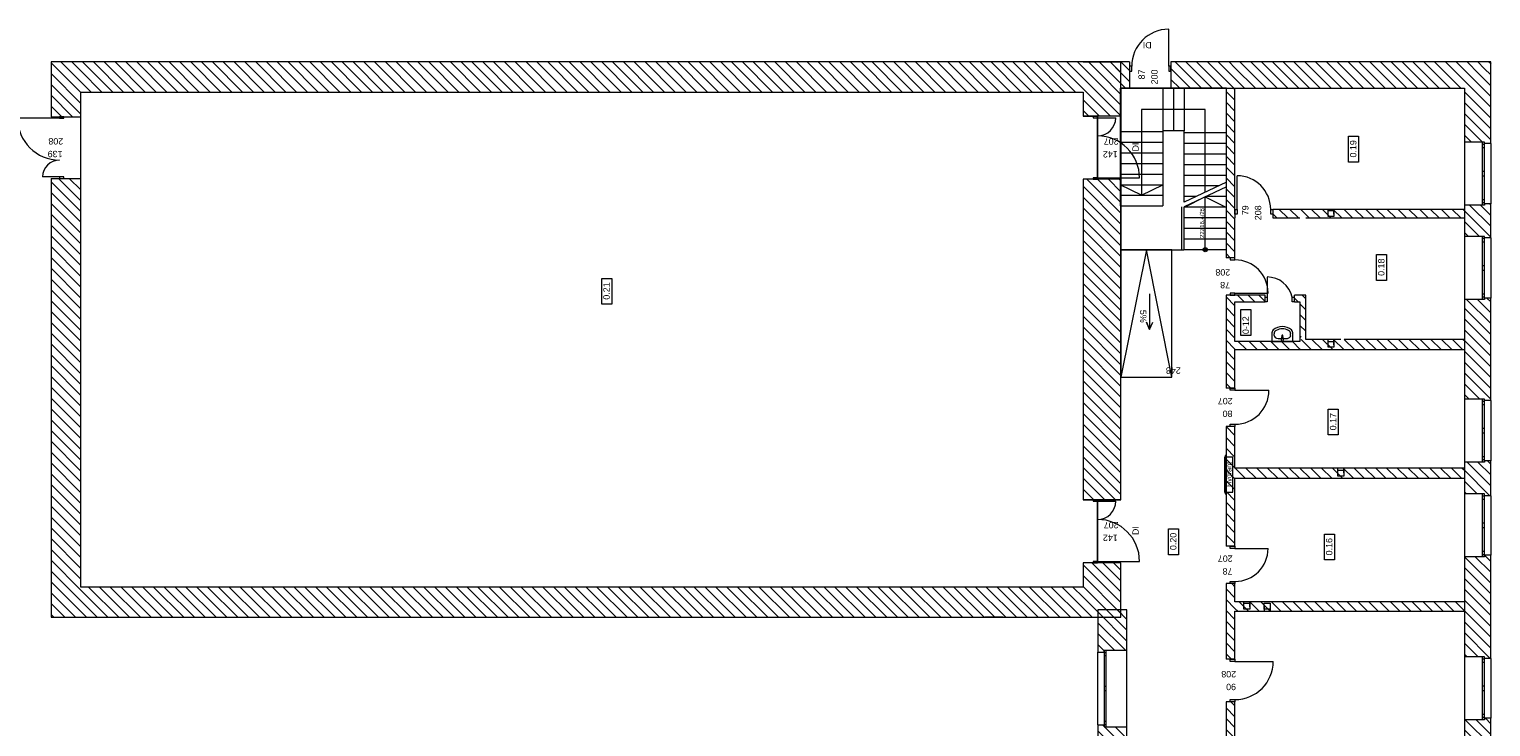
# Model space of a CAD drawing. Header units: millimetres. Extents: x -22315 to 39025, y -47720 to 770.
# Tile 28 of 28: x -514 to 33885, y -15650 to 770. Entities that reach past the tile are written whole.
import ezdxf

# ---------------------------------------------------------------- set-up
doc = ezdxf.new("R2010")
doc.units = ezdxf.units.MM
doc.layers.get('0').update_dxf_attribs({"lineweight": 9})
for name, color, linetype, lineweight in [('Nowe_2D - Ogólne_Nr_pióra__1', 7, 'Continuous', 9), ('Nowe_2D - Ogólne_Nr_pióra__6', 7, 'Continuous', 9), ('Nowe_830-G Teksty Etykiety_Nr_pióra__6', 7, 'Continuous', 9), ('poziom_1 (1)_4_0_Nr_pióra__1_Nr_pióra__7', 7, 'Continuous', 9), ('poziom_1 (1)_4_0_Nr_pióra__21_Nr_pióra__7', 7, 'Continuous', 9), ('poziom_1 (1)_4_0_Nr_pióra__81_Nr_pióra__4', 7, 'Continuous', 9), ('poziom_1 (1)_4_2D - Ogólne_Nr_pióra__19', 7, 'Continuous', 9), ('poziom_1 (1)_4_2D - Ogólne_Nr_pióra__1_Nr_pióra__7', 7, 'Continuous', 9), ('poziom_1 (1)_4_Drzwi ArchiCAD_Nr_pióra__27_Nr_pióra__7', 7, 'Continuous', 9), ('poziom_1 (1)_4_Drzwi ArchiCAD_Nr_pióra__81_Nr_pióra__4', 7, 'Continuous', 9), ('poziom_1 (1)_4_Konstrukcja - Schody', 7, 'Continuous', 9), ('poziom_1 (1)_4_Konstrukcja - Schody_Nr_pióra__81_Nr_pióra__4', 7, 'Continuous', 9), ('poziom_1 (1)_4_Konstrukcja - Stropy_Nr_pióra__81_Nr_pióra__4', 7, 'Continuous', 9), ('poziom_1 (1)_4_Konstrukcja - Ściany zew_Nr_pióra__107_Nr_pióra__10', 7, 'Continuous', 9), ('poziom_1 (1)_4_Konstrukcja - Ściany zew_Nr_pióra__27_Nr_pióra__7', 7, 'Continuous', 9), ('poziom_1 (1)_4_Metryczki pomieszczeń ArchiCADa_Nr_pióra__6_Nr_pióra__5', 7, 'Continuous', 9), ('poziom_1 (1)_4_Okna ArchiCADa_Nr_pióra__101_Nr_pióra__252', 7, 'Continuous', 9), ('poziom_1 (1)_4_Okna ArchiCADa_Nr_pióra__27_Nr_pióra__7', 7, 'Continuous', 9), ('poziom_1 (1)_4_Okna ArchiCADa_Nr_pióra__81_Nr_pióra__4', 7, 'Continuous', 9), ('poziom_1 (1)_4_Znaczniki drzwi ArchiCADa_Nr_pióra__7_Nr_pióra__7', 7, 'Continuous', 9)]:
    doc.layers.add(name, color=color, linetype=linetype, lineweight=lineweight)
doc.styles.add('GENERATED_STYLE_1', font='arial.ttf')
doc.styles.add('GENERATED_STYLE_5', font='arial.ttf')
pattern_1 = [(135, (37205, -40790), (127.2792, 127.2792), [])]
pattern_2 = [(135, (37205, -40740), (127.2792, 127.2792), [])]

msp = doc.modelspace()

# ---------------------------------------------------------------- hatches: boundary and pattern name
at = {"layer": 'poziom_1 (1)_4_2D - Ogólne_Nr_pióra__19', "linetype": 'ByBlock'}
for points in [[(25187, -3), (25175, -3), (25175, -617), (25187, -617)], [(24638, -13053), (24638, -13085), (25192, -13085), (25192, -12903), (25166, -12903), (25166, -13053)]]:
    msp.add_hatch(color=256, dxfattribs=at).paths.add_polyline_path(points)
at = {"layer": 'poziom_1 (1)_4_Konstrukcja - Schody', "linetype": 'ByBlock'}
msp.add_hatch(color=256, dxfattribs=at).paths.add_polyline_path([(27115, -4420), (27116, -4428), (27118, -4436), (27121, -4444), (27126, -4451), (27131, -4457), (27138, -4462), (27145, -4466), (27153, -4468), (27161, -4470), (27169, -4470), (27177, -4468), (27185, -4466), (27192, -4462), (27199, -4457), (27204, -4451), (27209, -4444), (27212, -4436), (27214, -4428), (27215, -4420), (27214, -4412), (27212, -4404), (27209, -4396), (27204, -4389), (27199, -4383), (27192, -4378), (27185, -4374), (27177, -4372), (27169, -4370), (27161, -4370), (27153, -4372), (27145, -4374), (27138, -4378), (27131, -4383), (27126, -4389), (27121, -4396), (27118, -4404), (27116, -4412)])
at = {"layer": 'poziom_1 (1)_4_Konstrukcja - Ściany zew_Nr_pióra__107_Nr_pióra__10', "linetype": 'ByBlock'}
h = msp.add_hatch(dxfattribs=at)
h.set_pattern_fill('BLOCZKI_CERAMICZNE_0004', color=256, angle=270, style=0, pattern_type=2)
h.set_pattern_definition(pattern_1)
h.paths.add_polyline_path([(0, -1290), (700, -1290), (700, 0), (0, 0)])
h = msp.add_hatch(dxfattribs=at)
h.set_pattern_fill('BLOCZKI_CERAMICZNE_0004', color=256, angle=270, style=0, pattern_type=2)
h.set_pattern_definition(pattern_1)
h.paths.add_polyline_path([(700, -710), (24290, -710), (24290, 0), (700, 0)])
h = msp.add_hatch(dxfattribs=at)
h.set_pattern_fill('BLOCZKI_CERAMICZNE_0004', color=256, angle=270, style=0, pattern_type=2)
h.set_pattern_definition(pattern_1)
h.paths.add_polyline_path([(24290, -1280), (25180, -1280), (25180, -620), (24290, 0)])
h = msp.add_hatch(dxfattribs=at)
h.set_pattern_fill('BLOCZKI_CERAMICZNE_0004', color=256, angle=270, style=0, pattern_type=2)
h.set_pattern_definition(pattern_1)
h.paths.add_polyline_path([(25180, -620), (25180, 0), (24290, 0)])
h = msp.add_hatch(dxfattribs=at)
h.set_pattern_fill('BLOCZKI_CERAMICZNE_0004', color=256, angle=270, style=0, pattern_type=2)
h.set_pattern_definition(pattern_1)
h.paths.add_polyline_path([(27865, -620), (33265, -620), (33885, 0), (27865, 0)])
h = msp.add_hatch(dxfattribs=at)
h.set_pattern_fill('BLOCZKI_CERAMICZNE_0004', color=256, angle=270, style=0, pattern_type=2)
h.set_pattern_definition(pattern_1)
h.paths.add_polyline_path([(33885, -1920), (33885, 0), (33265, -620), (33265, -1890), (33735, -1890), (33735, -1920)])
h = msp.add_hatch(dxfattribs=at)
h.set_pattern_fill('BLOCZKI_CERAMICZNE_0004', color=256, angle=270, style=0, pattern_type=2)
h.set_pattern_definition(pattern_1)
h.paths.add_polyline_path([(25180, -620), (25385, -620), (25385, 0), (24290, 0)])
h = msp.add_hatch(dxfattribs=at)
h.set_pattern_fill('BLOCZKI_CERAMICZNE_0004', color=256, angle=270, style=0, pattern_type=2)
h.set_pattern_definition(pattern_1)
h.paths.add_polyline_path([(26355, -620), (27865, -620), (27865, 0), (26355, 0)])
h = msp.add_hatch(dxfattribs=at)
h.set_pattern_fill('BLOCZKI_CERAMICZNE_0004', color=256, angle=270, style=0, pattern_type=2)
h.set_pattern_definition(pattern_1)
h.paths.add_polyline_path([(27655, -4610), (27865, -4610), (27865, -620), (27655, -620)])
h = msp.add_hatch(dxfattribs=at)
h.set_pattern_fill('BLOCZKI_CERAMICZNE_0004', color=256, angle=270, style=0, pattern_type=2)
h.set_pattern_definition(pattern_1)
h.paths.add_polyline_path([(700, -13070), (700, -2740), (0, -2740), (0, -13070)])
h = msp.add_hatch(dxfattribs=at)
h.set_pattern_fill('BLOCZKI_CERAMICZNE_0004', color=256, angle=270, style=0, pattern_type=2)
h.set_pattern_definition(pattern_1)
h.paths.add_polyline_path([(24290, -10310), (25180, -10310), (25180, -2760), (24290, -2760)])
h = msp.add_hatch(dxfattribs=at)
h.set_pattern_fill('BLOCZKI_CERAMICZNE_0004', color=256, angle=270, style=0, pattern_type=2)
h.set_pattern_definition(pattern_1)
h.paths.add_polyline_path([(33885, -4140), (33885, -3340), (33735, -3340), (33735, -3370), (33265, -3370), (33265, -4110), (33735, -4110), (33735, -4140)])
h = msp.add_hatch(dxfattribs=at)
h.set_pattern_fill('BLOCZKI_CERAMICZNE_0004', color=256, angle=270, style=0, pattern_type=2)
h.set_pattern_definition(pattern_1)
h.paths.add_polyline_path([(28755, -3670), (33265, -3670), (33265, -3470), (28755, -3470)])
h = msp.add_hatch(dxfattribs=at)
h.set_pattern_fill('BLOCZKI_CERAMICZNE_0004', color=256, angle=270, style=0, pattern_type=2)
h.set_pattern_definition(pattern_1)
h.paths.add_polyline_path([(27655, -7680), (27865, -7680), (27865, -5490), (27655, -5490)])
h = msp.add_hatch(dxfattribs=at)
h.set_pattern_fill('BLOCZKI_CERAMICZNE_0004', color=256, angle=270, style=0, pattern_type=2)
h.set_pattern_definition(pattern_2)
h.paths.add_polyline_path([(27865, -5490), (27865, -5650), (28575, -5650), (28575, -5490)])
h = msp.add_hatch(dxfattribs=at)
h.set_pattern_fill('BLOCZKI_CERAMICZNE_0004', color=256, angle=270, style=0, pattern_type=2)
h.set_pattern_definition(pattern_2)
h.paths.add_polyline_path([(29265, -5650), (29395, -5650), (29395, -5490), (29265, -5490)])
h = msp.add_hatch(dxfattribs=at)
h.set_pattern_fill('BLOCZKI_CERAMICZNE_0004', color=256, angle=270, style=0, pattern_type=2)
h.set_pattern_definition(pattern_2)
h.paths.add_polyline_path([(29535, -6480), (29535, -5490), (29395, -5490), (29395, -6480)])
h = msp.add_hatch(dxfattribs=at)
h.set_pattern_fill('BLOCZKI_CERAMICZNE_0004', color=256, angle=270, style=0, pattern_type=2)
h.set_pattern_definition(pattern_1)
h.paths.add_polyline_path([(33885, -7970), (33885, -5560), (33735, -5560), (33735, -5590), (33265, -5590), (33265, -7940), (33735, -7940), (33735, -7970)])
h = msp.add_hatch(dxfattribs=at)
h.set_pattern_fill('BLOCZKI_CERAMICZNE_0004', color=256, angle=270, style=0, pattern_type=2)
h.set_pattern_definition(pattern_1)
h.paths.add_polyline_path([(33265, -6530), (29395, -6530), (29395, -6770), (33265, -6770)])
h = msp.add_hatch(dxfattribs=at)
h.set_pattern_fill('BLOCZKI_CERAMICZNE_0004', color=256, angle=270, style=0, pattern_type=2)
h.set_pattern_definition(pattern_1)
h.paths.add_polyline_path([(29395, -6580), (27865, -6580), (27865, -6770), (29395, -6770)])
h = msp.add_hatch(dxfattribs=at)
h.set_pattern_fill('BLOCZKI_CERAMICZNE_0004', color=256, angle=270, style=0, pattern_type=2)
h.set_pattern_definition(pattern_1)
h.paths.add_polyline_path([(27655, -11400), (27865, -11400), (27865, -8580), (27655, -8580)])
h = msp.add_hatch(dxfattribs=at)
h.set_pattern_fill('BLOCZKI_CERAMICZNE_0004', color=256, angle=270, style=0, pattern_type=2)
h.set_pattern_definition(pattern_1)
h.paths.add_polyline_path([(33265, -9560), (27865, -9560), (27865, -9800), (33265, -9800)])
h = msp.add_hatch(dxfattribs=at)
h.set_pattern_fill('BLOCZKI_CERAMICZNE_0004', color=256, angle=270, style=0, pattern_type=2)
h.set_pattern_definition(pattern_1)
h.paths.add_polyline_path([(33885, -10210), (33885, -9390), (33735, -9390), (33735, -9420), (33265, -9420), (33265, -10170), (33735, -10170), (33735, -10210)])
h = msp.add_hatch(dxfattribs=at)
h.set_pattern_fill('BLOCZKI_CERAMICZNE_0004', color=256, angle=270, style=0, pattern_type=2)
h.set_pattern_definition(pattern_1)
h.paths.add_polyline_path([(33885, -14040), (33885, -11610), (33735, -11610), (33735, -11650), (33265, -11650), (33265, -14005), (33735, -14005), (33735, -14040)])
h = msp.add_hatch(dxfattribs=at)
h.set_pattern_fill('BLOCZKI_CERAMICZNE_0004', color=256, angle=270, style=0, pattern_type=2)
h.set_pattern_definition(pattern_1)
h.paths.add_polyline_path([(24290, -13070), (25180, -13070), (25180, -11790), (24290, -11790)])
h = msp.add_hatch(dxfattribs=at)
h.set_pattern_fill('BLOCZKI_CERAMICZNE_0004', color=256, angle=270, style=0, pattern_type=2)
h.set_pattern_definition(pattern_1)
h.paths.add_polyline_path([(24290, -12360), (700, -12360), (700, -13070), (24290, -13070)])
h = msp.add_hatch(dxfattribs=at)
h.set_pattern_fill('BLOCZKI_CERAMICZNE_0004', color=256, angle=270, style=0, pattern_type=2)
h.set_pattern_definition(pattern_1)
h.paths.add_polyline_path([(27865, -14060), (27865, -12280), (27655, -12280), (27655, -14060)])
h = msp.add_hatch(dxfattribs=at)
h.set_pattern_fill('BLOCZKI_CERAMICZNE_0004', color=256, angle=270, style=0, pattern_type=2)
h.set_pattern_definition(pattern_1)
h.paths.add_polyline_path([(33265, -12710), (27865, -12710), (27865, -12930), (33265, -12930)])
h = msp.add_hatch(dxfattribs=at)
h.set_pattern_fill('BLOCZKI_CERAMICZNE_0004', color=256, angle=270, style=0, pattern_type=2)
h.set_pattern_definition(pattern_1)
h.paths.add_polyline_path([(24785, -13895), (24785, -13850), (25320, -13850), (25320, -12900), (24635, -12900), (24635, -13895)])
h = msp.add_hatch(dxfattribs=at)
h.set_pattern_fill('BLOCZKI_CERAMICZNE_0004', color=256, angle=270, style=0, pattern_type=2)
h.set_pattern_definition(pattern_1)
h.paths.add_polyline_path([(27655, -22370), (27865, -22370), (27865, -15060), (27655, -15060)])
h = msp.add_hatch(dxfattribs=at)
h.set_pattern_fill('BLOCZKI_CERAMICZNE_0004', color=256, angle=270, style=0, pattern_type=2)
h.set_pattern_definition(pattern_1)
h.paths.add_polyline_path([(33885, -16260), (33885, -15450), (33735, -15450), (33735, -15485), (33265, -15485), (33265, -16235), (33735, -16235), (33735, -16260)])
h = msp.add_hatch(dxfattribs=at)
h.set_pattern_fill('BLOCZKI_CERAMICZNE_0004', color=256, angle=270, style=0, pattern_type=2)
h.set_pattern_definition(pattern_1)
h.paths.add_polyline_path([(24635, -18845), (24785, -18845), (24785, -18810), (25320, -18810), (25320, -15650), (24785, -15650), (24785, -15605), (24635, -15605)])

# ---------------------------------------------------------------- linework, layer by layer
at = {"linetype": 'ByBlock'}
msp.add_line((22405, -13070), (21976, -13070), dxfattribs=at)
at = {"layer": 'Nowe_2D - Ogólne_Nr_pióra__6', "linetype": 'ByBlock'}
for p, q in [((25180, -620), (25180, -4420)), ((27665, -620), (25180, -620)), ((26380, -4420), (25180, -4420)), ((25180, -4420), (25180, -7420)), ((25780, -4420), (25180, -7420)), ((25180, -4420), (26380, -4420)), ((26380, -7420), (25780, -4420)), ((26380, -7420), (26380, -4420)), ((26380, -4420), (26662, -4420)), ((25855, -5456), (25855, -6302)), ((25855, -6302), (25780, -6124)), ((25780, -6124), (25855, -6302)), ((25855, -6302), (25929, -6124)), ((25180, -7420), (26380, -7420))]:
    msp.add_line(p, q, dxfattribs=at)
at = {"layer": 'poziom_1 (1)_4_0_Nr_pióra__1_Nr_pióra__7', "linetype": 'ByBlock'}
for p, q in [((27635, -9266), (27635, -10166)), ((27655, -9266), (27635, -9266)), ((27655, -10166), (27655, -9266)), ((27615, -9306), (27615, -10126)), ((27635, -9306), (27615, -9306)), ((27635, -10126), (27635, -9306)), ((27655, -9306), (27655, -10126)), ((27815, -9306), (27655, -9306)), ((27815, -10126), (27815, -9306)), ((27615, -10126), (27635, -10126)), ((27635, -10166), (27655, -10166)), ((27655, -10126), (27815, -10126))]:
    msp.add_line(p, q, dxfattribs=at)
at = {"layer": 'poziom_1 (1)_4_0_Nr_pióra__21_Nr_pióra__7', "linetype": 'ByBlock'}
msp.add_line((26615, -4420), (26615, -3410), dxfattribs=at)
at = {"layer": 'poziom_1 (1)_4_0_Nr_pióra__81_Nr_pióra__4', "linetype": 'ByBlock'}
for p, q in [((28732, -6376), (28730, -6402)), ((28730, -6402), (28730, -6580)), ((28739, -6350), (28732, -6376)), ((28751, -6326), (28739, -6350)), ((28767, -6305), (28751, -6326)), ((28786, -6287), (28767, -6305)), ((28784, -6437), (28784, -6402)), ((28809, -6272), (28786, -6287)), ((28863, -6249), (28809, -6272)), ((28921, -6235), (28863, -6249)), ((28881, -6508), (29079, -6508)), ((28980, -6230), (28921, -6235)), ((28959, -6501), (28955, -6543)), ((28959, -6501), (28959, -6501)), ((28969, -6439), (28962, -6492)), ((28966, -6518), (28966, -6503)), ((28993, -6518), (28966, -6518)), ((28969, -6439), (28969, -6439)), ((29039, -6235), (28980, -6230)), ((28998, -6492), (28991, -6439)), ((28993, -6503), (28993, -6518)), ((28998, -6492), (28998, -6492)), ((29005, -6543), (29001, -6501)), ((29096, -6249), (29039, -6235)), ((29151, -6272), (29096, -6249)), ((29173, -6287), (29151, -6272)), ((29193, -6305), (29173, -6287)), ((29175, -6437), (29175, -6402)), ((29209, -6326), (29193, -6305)), ((29220, -6350), (29209, -6326)), ((29227, -6376), (29220, -6350)), ((29230, -6402), (29227, -6376)), ((29230, -6580), (29230, -6402)), ((28730, -6580), (29230, -6580)), ((29005, -6543), (29005, -6543))]:
    msp.add_line(p, q, dxfattribs=at)
for centre, radius, start, end in [((28980, -6503), 21.1, 147.229, 174.8304), ((28980, -6503), 21.1, 32.771, 147.229), ((28980, -6503), 13.6, 0, 180), ((28980, -6440), 11.2, 7.1389, 172.8611), ((28980, -6503), 21.1, 5.1696, 32.771), ((28980, -6543), 25, 180, 0)]:
    msp.add_arc(centre, radius, start, end, dxfattribs=at)
for centre, major_axis, ratio, start_param, end_param in [((28881, -6402), (-96.6, 0), 0.975758, 5.209364, 6.283185), ((28881, -6437), (-96.7, 0), 0.731403, 0, 1.570796), ((28980, -6580), (-304, 0), 0.975758, 4.215414, 5.209364), ((29079, -6437), (-96.7, 0), 0.731403, 1.570796, 3.141593), ((29079, -6402), (-96.6, 0), 0.975758, 3.141593, 4.215414)]:
    msp.add_ellipse(centre, major_axis=major_axis, ratio=ratio, start_param=start_param, end_param=end_param, dxfattribs=at)
at = {"layer": 'poziom_1 (1)_4_2D - Ogólne_Nr_pióra__1_Nr_pióra__7', "linetype": 'ByBlock'}
for p, q in [((30055, -3583), (30055, -3470)), ((30195, -3583), (30195, -3470)), ((30055, -6657), (30055, -6530)), ((30195, -6657), (30195, -6530)), ((30285, -9673), (30285, -9560)), ((30425, -9673), (30425, -9560)), ((28071, -12824), (28071, -12711)), ((28211, -12824), (28211, -12711)), ((28555, -12817), (28555, -12930)), ((28695, -12817), (28695, -12930))]:
    msp.add_line(p, q, dxfattribs=at)
at = {"layer": 'poziom_1 (1)_4_2D - Ogólne_Nr_pióra__1_Nr_pióra__7', "linetype": 'ByBlock', "flags": 128}
for points in [[(30055, -3496), (30195, -3496), (30195, -3636), (30055, -3636)], [(30055, -6578), (30195, -6578), (30195, -6718), (30055, -6718)], [(30285, -9613), (30425, -9613), (30425, -9753), (30285, -9753)], [(28071, -12742), (28211, -12742), (28211, -12882), (28071, -12882)], [(28555, -12742), (28695, -12742), (28695, -12882), (28555, -12882)]]:
    msp.add_lwpolyline(points, close=True, dxfattribs=at)
at = {"layer": 'poziom_1 (1)_4_Drzwi ArchiCAD_Nr_pióra__27_Nr_pióra__7', "linetype": 'ByBlock'}
for p, q in [((25385, -100), (25385, -215)), ((26355, -100), (26355, -215)), ((200, -1290), (300, -1290)), ((24630, -1280), (24530, -1280)), ((200, -2740), (300, -2740)), ((24630, -2760), (24530, -2760)), ((27865, -3470), (27865, -3585)), ((28755, -3470), (28755, -3585)), ((27865, -4610), (27750, -4610)), ((27865, -5490), (27750, -5490)), ((27865, -7680), (27750, -7680)), ((27865, -8580), (27750, -8580)), ((24630, -10310), (24530, -10310)), ((27865, -11400), (27750, -11400)), ((24630, -11790), (24530, -11790)), ((27865, -12280), (27750, -12280)), ((27865, -14060), (27750, -14060)), ((27865, -15060), (27750, -15060))]:
    msp.add_line(p, q, dxfattribs=at)
at = {"layer": 'poziom_1 (1)_4_Drzwi ArchiCAD_Nr_pióra__81_Nr_pióra__4', "linetype": 'ByBlock'}
for p, q in [((26305, -100), (26305, 770)), ((25435, -100), (25385, -100)), ((25385, -100), (25385, -215)), ((25385, -215), (25435, -215)), ((25435, -215), (25435, -100)), ((26355, -100), (26305, -100)), ((26305, -100), (26305, -215)), ((26305, -215), (26355, -215)), ((26355, -215), (26355, -100)), ((200, -1322), (-788, -1322)), ((200, -1290), (200, -1322)), ((300, -1290), (200, -1290)), ((200, -1322), (300, -1322)), ((300, -1322), (300, -1290)), ((24530, -1280), (24530, -1312)), ((24630, -1280), (24530, -1280)), ((24530, -1312), (24630, -1312)), ((24630, -1312), (24630, -1280)), ((24630, -1312), (25058, -1312)), ((200, -2708), (-198, -2708)), ((300, -2708), (200, -2708)), ((200, -2708), (200, -2740)), ((200, -2740), (300, -2740)), ((300, -2740), (300, -2708)), ((24630, -2728), (24530, -2728)), ((24530, -2728), (24530, -2760)), ((24630, -2760), (24630, -2728)), ((24630, -2728), (25618, -2728)), ((27915, -3470), (27915, -2680)), ((24530, -2760), (24630, -2760)), ((27865, -3470), (27915, -3470)), ((27865, -3585), (27865, -3470)), ((27915, -3585), (27865, -3585)), ((27915, -3470), (27915, -3585)), ((28705, -3585), (28705, -3470)), ((28705, -3470), (28755, -3470)), ((28755, -3585), (28705, -3585)), ((28755, -3470), (28755, -3585)), ((27750, -4610), (27750, -4660)), ((27865, -4610), (27750, -4610)), ((27750, -4660), (27865, -4660)), ((27865, -4660), (27865, -4610)), ((28625, -5063), (28625, -5650)), ((28625, -5063), (28625, -5650)), ((27865, -5440), (27750, -5440)), ((27750, -5440), (27750, -5490)), ((27750, -5490), (27865, -5490)), ((27865, -5490), (27865, -5440)), ((27865, -5440), (28645, -5440)), ((28575, -5535), (28625, -5535)), ((28625, -5650), (28575, -5650)), ((29212, -5535), (29262, -5535)), ((29212, -5650), (29212, -5535)), ((29262, -5650), (29212, -5650)), ((27750, -7730), (27750, -7680)), ((27750, -7680), (27865, -7680)), ((27865, -7730), (27750, -7730)), ((27865, -7680), (27865, -7730)), ((27865, -7730), (28665, -7730)), ((27750, -8580), (27750, -8530)), ((27750, -8530), (27865, -8530)), ((27865, -8580), (27750, -8580)), ((27865, -8530), (27865, -8580)), ((24530, -10310), (24530, -10342)), ((24630, -10310), (24530, -10310)), ((24630, -10342), (24630, -10310)), ((24530, -10342), (24630, -10342)), ((24630, -10342), (25058, -10342)), ((27750, -11450), (27750, -11400)), ((27750, -11400), (27865, -11400)), ((27865, -11450), (27750, -11450)), ((27865, -11400), (27865, -11450)), ((27865, -11450), (28645, -11450)), ((24630, -11758), (24530, -11758)), ((24530, -11758), (24530, -11790)), ((24530, -11790), (24630, -11790)), ((24630, -11790), (24630, -11758)), ((24630, -11758), (25618, -11758)), ((27750, -12280), (27750, -12230)), ((27750, -12230), (27865, -12230)), ((27865, -12280), (27750, -12280)), ((27865, -12230), (27865, -12280)), ((27750, -14110), (27750, -14060)), ((27750, -14060), (27865, -14060)), ((27865, -14060), (27865, -14110)), ((27865, -14110), (27750, -14110)), ((27865, -14110), (28765, -14110)), ((27750, -15060), (27750, -15010)), ((27750, -15010), (27865, -15010)), ((27865, -15060), (27750, -15060)), ((27865, -15010), (27865, -15060))]:
    msp.add_line(p, q, dxfattribs=at)
for centre, radius, start, end in [((26305, -100), 870, 90, 180), ((200, -1322), 988, 180, 270), ((24630, -1312), 428, 270, 0), ((24630, -2728), 988, 0, 90), ((200, -2708), 398, 90, 180), ((27915, -3470), 790, 0, 90), ((27865, -5440), 780, 0, 90), ((28617, -5673), 611, 13.1019, 89.2842), ((27865, -7730), 800, 270, 0), ((24630, -10342), 428, 270, 0), ((24630, -11758), 988, 0, 90), ((27865, -11450), 780, 270, 0), ((27865, -14110), 900, 270, 0)]:
    msp.add_arc(centre, radius, start, end, dxfattribs=at)
at = {"layer": 'poziom_1 (1)_4_Konstrukcja - Schody_Nr_pióra__81_Nr_pióra__4', "linetype": 'ByBlock'}
for p, q in [((27665, -620), (25165, -620)), ((25165, -620), (25165, -3390)), ((26165, -620), (26165, -1620)), ((26415, -620), (26415, -1620)), ((26665, -620), (26665, -1620)), ((27665, -2830), (27665, -620)), ((27165, -1120), (25665, -1120)), ((25665, -1120), (25665, -3140)), ((27165, -3065), (27165, -1120)), ((25165, -1640), (26165, -1640)), ((26665, -1620), (26165, -1620)), ((26165, -1620), (26165, -3390)), ((26665, -3300), (26665, -1620)), ((27665, -1670), (26665, -1670)), ((25165, -1890), (26165, -1890)), ((27665, -1920), (26665, -1920)), ((25165, -2140), (26165, -2140)), ((25165, -2390), (26165, -2390)), ((27665, -2170), (26665, -2170)), ((25165, -2640), (26165, -2640)), ((27665, -2420), (26665, -2420)), ((27665, -2670), (26665, -2670)), ((25165, -2890), (26165, -2890)), ((25665, -3140), (25165, -2890)), ((25665, -3140), (26165, -2890)), ((27665, -2830), (26665, -3300)), ((27474, -2920), (26665, -2920)), ((27665, -2940), (26665, -3410)), ((27665, -4420), (27665, -2940)), ((25165, -3140), (26165, -3140)), ((25165, -3390), (26165, -3390)), ((25165, -3390), (26165, -3390)), ((26942, -3170), (26665, -3170)), ((27165, -3175), (26665, -3425)), ((26665, -4420), (26665, -3410)), ((27665, -3420), (26665, -3420)), ((27165, -4420), (27165, -3175)), ((27165, -3175), (27665, -3425)), ((27665, -3170), (27177, -3170)), ((27665, -3670), (26665, -3670)), ((27665, -3920), (26665, -3920)), ((27665, -4170), (26665, -4170)), ((27665, -4420), (26665, -4420)), ((27665, -4420), (26665, -4420))]:
    msp.add_line(p, q, dxfattribs=at)
msp.add_circle((27165, -4420), 50, dxfattribs=at)
at = {"layer": 'poziom_1 (1)_4_Konstrukcja - Stropy_Nr_pióra__81_Nr_pióra__4', "linetype": 'ByBlock', "flags": 128}
for points in [[(27260, -22850), (25980, -22850), (25980, -21970), (25320, -21970), (25320, -12900), (25180, -12900), (25180, -11790), (24630, -11790), (24630, -10310), (25180, -10310), (25180, -2760), (24630, -2760), (24630, -1260), (25180, -1280), (25175, -628), (27655, -620), (33265, -620), (33265, -21970), (27260, -21970)], [(700, -12360), (700, -710), (24290, -710), (24290, -1280), (24630, -1280), (24630, -2760), (24290, -2760), (24290, -10310), (24630, -10310), (24630, -11790), (24290, -11790), (24290, -12360)]]:
    msp.add_lwpolyline(points, close=True, dxfattribs=at)
at = {"layer": 'poziom_1 (1)_4_Konstrukcja - Ściany zew_Nr_pióra__27_Nr_pióra__7', "linetype": 'ByBlock'}
for p, q in [((25180, -620), (25180, 0)), ((25385, 0), (25385, -100)), ((26355, 0), (26355, -100)), ((25385, -100), (25385, -215)), ((25385, -215), (25385, -620)), ((26355, -100), (26355, -215)), ((26355, -215), (26355, -620)), ((0, -1290), (200, -1290)), ((200, -1290), (300, -1290)), ((300, -1290), (700, -1290)), ((24530, -1280), (24290, -1280)), ((24630, -1280), (24530, -1280)), ((25180, -1280), (24630, -1280)), ((33685, -1890), (33265, -1890)), ((33735, -1890), (33685, -1890)), ((33735, -1920), (33735, -1890)), ((33885, -1920), (33735, -1920)), ((0, -2740), (200, -2740)), ((200, -2740), (300, -2740)), ((300, -2740), (700, -2740)), ((24530, -2760), (24290, -2760)), ((24630, -2760), (24530, -2760)), ((25180, -2760), (24630, -2760)), ((33685, -3370), (33265, -3370)), ((33735, -3370), (33685, -3370)), ((33885, -3340), (33735, -3340)), ((33735, -3340), (33735, -3370)), ((27865, -3470), (27865, -3585)), ((27865, -3585), (27865, -3670)), ((28755, -3470), (28755, -3585)), ((28755, -3585), (28755, -3670)), ((33685, -4110), (33265, -4110)), ((33735, -4110), (33685, -4110)), ((33735, -4140), (33735, -4110)), ((33885, -4140), (33735, -4140)), ((27750, -4610), (27655, -4610)), ((27750, -5490), (27655, -5490)), ((28575, -5650), (28575, -5490)), ((29265, -5650), (29265, -5490)), ((33685, -5590), (33265, -5590)), ((33735, -5590), (33685, -5590)), ((33885, -5560), (33735, -5560)), ((33735, -5560), (33735, -5590)), ((27750, -7680), (27655, -7680)), ((27865, -7680), (27750, -7680)), ((33685, -7940), (33265, -7940)), ((33735, -7940), (33685, -7940)), ((33735, -7970), (33735, -7940)), ((33885, -7970), (33735, -7970)), ((27750, -8580), (27655, -8580)), ((27865, -8580), (27750, -8580)), ((33685, -9420), (33265, -9420)), ((33735, -9420), (33685, -9420)), ((33885, -9390), (33735, -9390)), ((33735, -9390), (33735, -9420)), ((24530, -10310), (24290, -10310)), ((24630, -10310), (24530, -10310)), ((25180, -10310), (24630, -10310)), ((33685, -10170), (33265, -10170)), ((33735, -10170), (33685, -10170)), ((33735, -10210), (33735, -10170)), ((33885, -10210), (33735, -10210)), ((27750, -11400), (27655, -11400)), ((27865, -11400), (27750, -11400)), ((33685, -11650), (33265, -11650)), ((33735, -11650), (33685, -11650)), ((33885, -11610), (33735, -11610)), ((33735, -11610), (33735, -11650)), ((24530, -11790), (24290, -11790)), ((24630, -11790), (24530, -11790)), ((25180, -11790), (24630, -11790)), ((27750, -12280), (27655, -12280)), ((27865, -12280), (27750, -12280)), ((24635, -13895), (24785, -13895)), ((24785, -13895), (24785, -13850)), ((24785, -13850), (24835, -13850)), ((24835, -13850), (25320, -13850)), ((27750, -14060), (27655, -14060)), ((27865, -14060), (27750, -14060)), ((33685, -14005), (33265, -14005)), ((33735, -14005), (33685, -14005)), ((33735, -14040), (33735, -14005)), ((33885, -14040), (33735, -14040)), ((27750, -15060), (27655, -15060)), ((27865, -15060), (27750, -15060)), ((33885, -15450), (33735, -15450)), ((33735, -15450), (33735, -15485)), ((24635, -15605), (24785, -15605)), ((24785, -15605), (24785, -15650)), ((24785, -15650), (24835, -15650)), ((24835, -15650), (25320, -15650)), ((33685, -15485), (33265, -15485)), ((33735, -15485), (33685, -15485))]:
    msp.add_line(p, q, dxfattribs=at)
at = {"layer": 'poziom_1 (1)_4_Konstrukcja - Ściany zew_Nr_pióra__27_Nr_pióra__7', "linetype": 'ByBlock', "flags": 128}
for points in [[(0, 0), (0, -1290)], [(700, 0), (0, 0)], [(24290, 0), (700, 0)], [(25385, 0), (24290, 0)], [(24290, 0), (25180, 0)], [(27865, 0), (26355, 0)], [(33885, 0), (27865, 0)], [(33885, -1920), (33885, 0)], [(25180, -1280), (25180, -620)], [(25180, -620), (25385, -620)], [(26355, -620), (27655, -620)], [(27655, -620), (27655, -4610)], [(27865, -3470), (27865, -620)], [(27865, -620), (33265, -620)], [(33265, -620), (33265, -1890)], [(700, -1290), (700, -710)], [(700, -710), (24290, -710)], [(24290, -710), (24290, -1280)], [(0, -2740), (0, -13070)], [(700, -12360), (700, -2740)], [(24290, -2760), (24290, -10310)], [(25180, -10310), (25180, -2760)], [(33265, -3370), (33265, -3470)], [(33885, -4140), (33885, -3340)], [(27865, -4610), (27865, -3670)], [(33265, -3470), (28755, -3470)], [(28755, -3670), (29395, -3670)], [(29535, -3670), (33265, -3670)], [(33265, -3670), (33265, -4110)], [(27655, -5490), (27655, -7680)], [(28575, -5490), (27865, -5490)], [(29395, -5490), (29265, -5490)], [(29535, -5490), (29395, -5490)], [(29535, -6530), (29535, -5490)], [(27865, -6580), (27865, -5650)], [(27865, -5650), (28575, -5650)], [(29265, -5650), (29395, -5650)], [(29395, -5650), (29395, -6530)], [(33265, -5590), (33265, -6530)], [(33885, -7970), (33885, -5560)], [(29395, -6530), (29395, -6580)], [(30355, -6530), (29535, -6530)], [(33265, -6530), (30435, -6530)], [(29395, -6580), (27865, -6580)], [(27865, -7680), (27865, -6770)], [(27865, -6770), (29395, -6770)], [(29395, -6770), (33265, -6770)], [(33265, -6770), (33265, -7940)], [(27655, -8580), (27655, -11400)], [(27865, -9560), (27865, -8580)], [(33265, -9560), (27865, -9560)], [(33265, -9420), (33265, -9560)], [(33885, -10210), (33885, -9390)], [(27865, -9800), (33265, -9800)], [(27865, -11400), (27865, -9800)], [(33265, -9800), (33265, -10170)], [(33265, -11650), (33265, -12710)], [(33885, -14040), (33885, -11610)], [(24290, -11790), (24290, -12360)], [(25180, -13070), (25180, -11790)], [(24290, -12360), (700, -12360)], [(27655, -12280), (27655, -14060)], [(27865, -12710), (27865, -12280)], [(33265, -12710), (27865, -12710)], [(0, -13070), (700, -13070)], [(700, -13070), (24290, -13070)], [(24290, -13070), (25180, -13070)], [(25320, -12900), (24635, -12900)], [(24635, -12900), (24635, -13895)], [(25320, -13850), (25320, -12900)], [(27865, -12930), (33265, -12930)], [(27865, -14060), (27865, -12930)], [(33265, -12930), (33265, -14005)], [(27655, -15060), (27655, -22370)], [(27865, -21970), (27865, -15060)], [(33885, -16260), (33885, -15450)], [(24635, -15605), (24635, -18845)], [(33265, -15485), (33265, -16235)]]:
    msp.add_lwpolyline(points, dxfattribs=at)
at = {"layer": 'poziom_1 (1)_4_Metryczki pomieszczeń ArchiCADa_Nr_pióra__6_Nr_pióra__5', "linetype": 'ByBlock'}
for p, q in [((30536, -2359), (30536, -1748)), ((30536, -1748), (30771, -1748)), ((30771, -1748), (30771, -2359)), ((30771, -2359), (30536, -2359)), ((31195, -5144), (31195, -4534)), ((31195, -4534), (31431, -4534)), ((31431, -4534), (31431, -5144)), ((12961, -5705), (12961, -5095)), ((12961, -5095), (13197, -5095)), ((13197, -5095), (13197, -5705)), ((31431, -5144), (31195, -5144)), ((13197, -5705), (12961, -5705)), ((28004, -6439), (28004, -5829)), ((28004, -5829), (28240, -5829)), ((28240, -5829), (28240, -6439)), ((28240, -6439), (28004, -6439)), ((30061, -8781), (30061, -8171)), ((30061, -8171), (30297, -8171)), ((30297, -8171), (30297, -8781)), ((30297, -8781), (30061, -8781)), ((26300, -11600), (26300, -10990)), ((26300, -10990), (26535, -10990)), ((26535, -10990), (26535, -11600)), ((29969, -11724), (29969, -11114)), ((29969, -11114), (30205, -11114)), ((30205, -11114), (30205, -11724)), ((26535, -11600), (26300, -11600)), ((30205, -11724), (29969, -11724))]:
    msp.add_line(p, q, dxfattribs=at)
at = {"layer": 'poziom_1 (1)_4_Okna ArchiCADa_Nr_pióra__101_Nr_pióra__252', "linetype": 'ByBlock'}
for p, q in [((33685, -1890), (33685, -2015)), ((33685, -2015), (33735, -2015)), ((33735, -2015), (33735, -1890)), ((33735, -2580), (33685, -2580)), ((33685, -2580), (33685, -2630)), ((33685, -2630), (33685, -2680)), ((33685, -2680), (33735, -2680)), ((33735, -2630), (33735, -2580)), ((33735, -2680), (33735, -2630)), ((33735, -3245), (33685, -3245)), ((33685, -3245), (33685, -3370)), ((33735, -3370), (33735, -3245)), ((33685, -4110), (33685, -4235)), ((33735, -4235), (33735, -4110)), ((33685, -4235), (33735, -4235)), ((33735, -4800), (33685, -4800)), ((33685, -4800), (33685, -4850)), ((33735, -4850), (33735, -4800)), ((33685, -4850), (33685, -4900)), ((33685, -4900), (33735, -4900)), ((33735, -4900), (33735, -4850)), ((33735, -5465), (33685, -5465)), ((33685, -5465), (33685, -5590)), ((33735, -5590), (33735, -5465)), ((33685, -7940), (33685, -8065)), ((33685, -8065), (33735, -8065)), ((33735, -8065), (33735, -7940)), ((33735, -8630), (33685, -8630)), ((33685, -8630), (33685, -8680)), ((33685, -8680), (33685, -8730)), ((33685, -8730), (33735, -8730)), ((33735, -8680), (33735, -8630)), ((33735, -8730), (33735, -8680)), ((33735, -9295), (33685, -9295)), ((33685, -9295), (33685, -9420)), ((33735, -9420), (33735, -9295)), ((33685, -10170), (33685, -10295)), ((33685, -10295), (33735, -10295)), ((33735, -10295), (33735, -10170)), ((33735, -10860), (33685, -10860)), ((33685, -10860), (33685, -10910)), ((33685, -10910), (33685, -10960)), ((33685, -10960), (33735, -10960)), ((33735, -10910), (33735, -10860)), ((33735, -10960), (33735, -10910)), ((33735, -11525), (33685, -11525)), ((33685, -11525), (33685, -11650)), ((33735, -11650), (33735, -11525)), ((24785, -13850), (24785, -13975)), ((24785, -13975), (24835, -13975)), ((24835, -13975), (24835, -13850)), ((33685, -14005), (33685, -14130)), ((33735, -14130), (33735, -14005)), ((33685, -14130), (33735, -14130)), ((24835, -14700), (24785, -14700)), ((24785, -14700), (24785, -14750)), ((24785, -14750), (24785, -14800)), ((24835, -14750), (24835, -14700)), ((24835, -14800), (24835, -14750)), ((33735, -14695), (33685, -14695)), ((33685, -14695), (33685, -14745)), ((33685, -14745), (33685, -14795)), ((33735, -14745), (33735, -14695)), ((33735, -14795), (33735, -14745)), ((24785, -14800), (24835, -14800)), ((33685, -14795), (33735, -14795)), ((33735, -15360), (33685, -15360)), ((33685, -15360), (33685, -15485)), ((33735, -15485), (33735, -15360)), ((24835, -15525), (24785, -15525)), ((24785, -15525), (24785, -15650)), ((24835, -15650), (24835, -15525))]:
    msp.add_line(p, q, dxfattribs=at)
at = {"layer": 'poziom_1 (1)_4_Okna ArchiCADa_Nr_pióra__27_Nr_pióra__7', "linetype": 'ByBlock'}
for p, q in [((33735, -1890), (33685, -1890)), ((33735, -1920), (33735, -1890)), ((33735, -3370), (33685, -3370)), ((33735, -3340), (33735, -3370)), ((33735, -4110), (33685, -4110)), ((33735, -4140), (33735, -4110)), ((33735, -5590), (33685, -5590)), ((33735, -5560), (33735, -5590)), ((33735, -7940), (33685, -7940)), ((33735, -7970), (33735, -7940)), ((33735, -9420), (33685, -9420)), ((33735, -9390), (33735, -9420)), ((33735, -10170), (33685, -10170)), ((33735, -10210), (33735, -10170)), ((33735, -11650), (33685, -11650)), ((33735, -11610), (33735, -11650)), ((24785, -13850), (24835, -13850)), ((24785, -13895), (24785, -13850)), ((33735, -14005), (33685, -14005)), ((33735, -14040), (33735, -14005)), ((33735, -15450), (33735, -15485)), ((24785, -15605), (24785, -15650)), ((24785, -15650), (24835, -15650)), ((33735, -15485), (33685, -15485))]:
    msp.add_line(p, q, dxfattribs=at)
at = {"layer": 'poziom_1 (1)_4_Okna ArchiCADa_Nr_pióra__81_Nr_pióra__4', "linetype": 'ByBlock'}
for p, q in [((33265, -1890), (33265, -3370)), ((33735, -1940), (33685, -1940)), ((33685, -2015), (33685, -2580)), ((33735, -2580), (33735, -2015)), ((33885, -1920), (33885, -3340)), ((33685, -2680), (33685, -3245)), ((33735, -3245), (33735, -2680)), ((33735, -3320), (33685, -3320)), ((33265, -4110), (33265, -5590)), ((33735, -4160), (33685, -4160)), ((33685, -4235), (33685, -4800)), ((33735, -4800), (33735, -4235)), ((33885, -4140), (33885, -5560)), ((33685, -4900), (33685, -5465)), ((33735, -5465), (33735, -4900)), ((33735, -5540), (33685, -5540)), ((33265, -7940), (33265, -9420)), ((33735, -7990), (33685, -7990)), ((33685, -8065), (33685, -8630)), ((33735, -8630), (33735, -8065)), ((33885, -7970), (33885, -9390)), ((33685, -8730), (33685, -9295)), ((33735, -9295), (33735, -8730)), ((33735, -9370), (33685, -9370)), ((33265, -10170), (33265, -11650)), ((33735, -10220), (33685, -10220)), ((33685, -10295), (33685, -10860)), ((33735, -10860), (33735, -10295)), ((33885, -10210), (33885, -11610)), ((33685, -10960), (33685, -11525)), ((33735, -11525), (33735, -10960)), ((33735, -11600), (33685, -11600)), ((24635, -15605), (24635, -13895)), ((24785, -13900), (24835, -13900)), ((24785, -13975), (24785, -14700)), ((24835, -14700), (24835, -13975)), ((25320, -15650), (25320, -13850)), ((33265, -14005), (33265, -15485)), ((33735, -14055), (33685, -14055)), ((33885, -14040), (33885, -15450)), ((33685, -14130), (33685, -14695)), ((33735, -14695), (33735, -14130)), ((24785, -14800), (24785, -15525)), ((24835, -15525), (24835, -14800)), ((33685, -14795), (33685, -15360)), ((33735, -15360), (33735, -14795)), ((33735, -15435), (33685, -15435)), ((24785, -15600), (24835, -15600))]:
    msp.add_line(p, q, dxfattribs=at)

# ---------------------------------------------------------------- texts
at = {"layer": 'Nowe_2D - Ogólne_Nr_pióra__1', "linetype": 'ByBlock', "insert": (26588, -7190), "char_height": 150, "attachment_point": 7, "rotation": 180, "style": 'GENERATED_STYLE_1'}
msp.add_mtext('\\A1;248', dxfattribs=at)
at = {"layer": 'Nowe_830-G Teksty Etykiety_Nr_pióra__6', "linetype": 'ByBlock', "style": 'GENERATED_STYLE_5'}
msp.add_text('5%', height=150, rotation=270, dxfattribs=at).set_placement((25631, -5835))
at = {"layer": 'poziom_1 (1)_4_0_Nr_pióra__1_Nr_pióra__7', "linetype": 'ByBlock', "insert": (27740, -10003), "char_height": 120, "attachment_point": 4, "rotation": 90, "style": 'GENERATED_STYLE_1'}
msp.add_mtext('\\A1;Hydrant', dxfattribs=at)
at = {"layer": 'poziom_1 (1)_4_Konstrukcja - Schody_Nr_pióra__81_Nr_pióra__4', "linetype": 'ByBlock', "insert": (27098, -4144), "char_height": 100, "attachment_point": 4, "rotation": 90, "style": 'GENERATED_STYLE_1'}
msp.add_mtext('\\A1;22Z16,4/25', dxfattribs=at)
at = {"layer": 'poziom_1 (1)_4_Metryczki pomieszczeń ArchiCADa_Nr_pióra__6_Nr_pióra__5', "linetype": 'ByBlock', "char_height": 150, "attachment_point": 1, "rotation": 90, "style": 'GENERATED_STYLE_1'}
for s, insert in [('\\A1;0.19', (30573, -2250)), ('\\A1;0.18', (31233, -5036)), ('\\A1;0.21', (12998, -5596)), ('\\A1;0-12', (28042, -6406)), ('\\A1;0.17', (30099, -8672)), ('\\A1;0.20', (26337, -11491)), ('\\A1;0.16', (30006, -11615))]:
    msp.add_mtext(s, dxfattribs=dict(at, insert=insert))
at = {"layer": 'poziom_1 (1)_4_Znaczniki drzwi ArchiCADa_Nr_pióra__7_Nr_pióra__7', "linetype": 'ByBlock', "char_height": 150, "attachment_point": 7, "style": 'GENERATED_STYLE_1'}
for s, insert, rotation in [('\\A1;DI', (25905, 471), 180), ('\\A1;87', (25745, -412), 90), ('\\A1;200', (26045, -528), 90), ('\\A1;208', (286, -1791), 180), ('\\A1;207', (25125, -1796), 180), ('\\A1;DI', (25600, -2107), 90), ('\\A1;139', (270, -2091), 180), ('\\A1;142', (25106, -2099), 180), ('\\A1;79', (28185, -3609), 90), ('\\A1;208', (28485, -3726), 90), ('\\A1;208', (27753, -4876), 180), ('\\A1;78', (27749, -5176), 180), ('\\A1;207', (27810, -7906), 180), ('\\A1;80', (27807, -8206), 180), ('\\A1;207', (25125, -10826), 180), ('\\A1;DI', (25600, -11137), 90), ('\\A1;142', (25106, -11129), 180), ('\\A1;207', (27810, -11616), 180), ('\\A1;78', (27806, -11916), 180), ('\\A1;208', (27892, -14336), 180), ('\\A1;90', (27889, -14636), 180)]:
    msp.add_mtext(s, dxfattribs=dict(at, insert=insert, rotation=rotation))

doc.saveas('drawing.dxf')
